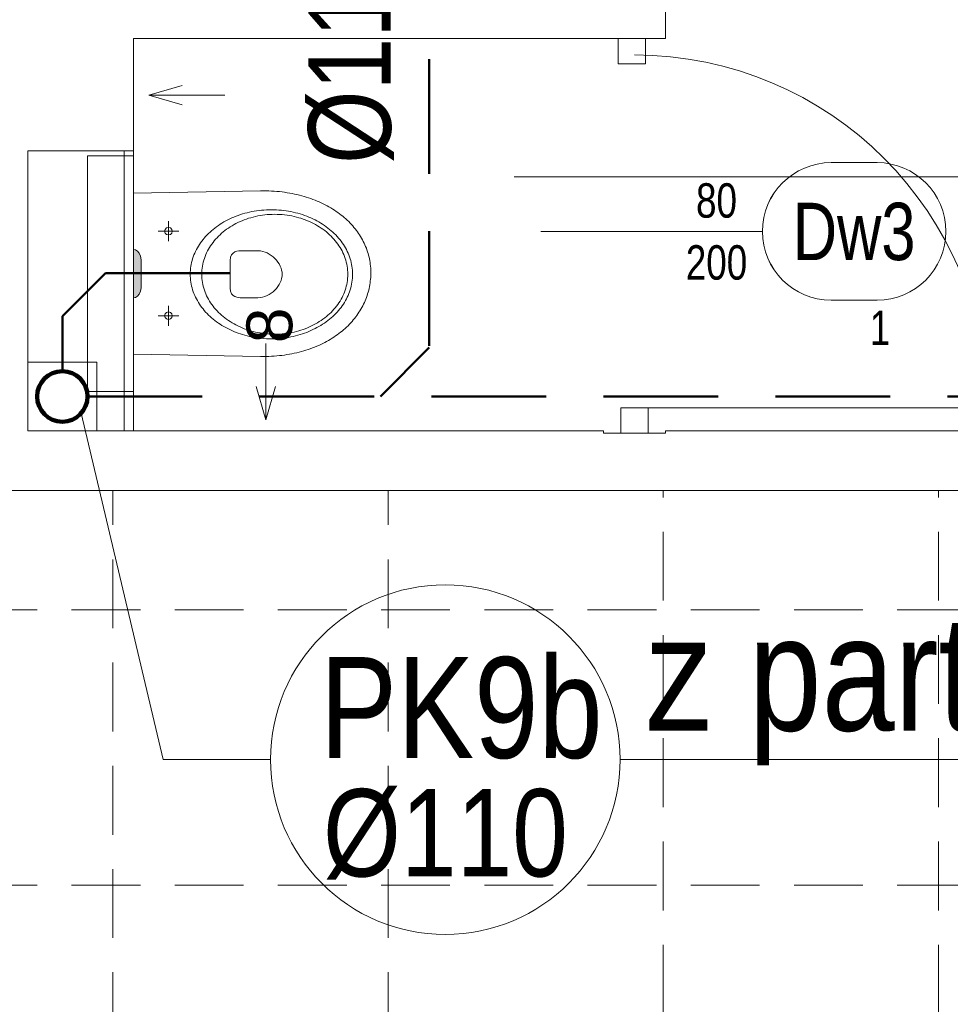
# Model space of a CAD drawing. Header units: millimetres. Extents: x -96593 to 66336, y -23969 to 7139.
# Tile 40 of 256: x -89647 to -89444, y -10626 to -10412. Entities that reach past the tile are written whole.
import ezdxf
from ezdxf.enums import TextEntityAlignment as Align

# ---------------------------------------------------------------- set-up
doc = ezdxf.new("R2010")
doc.units = ezdxf.units.MM
doc.linetypes.add('DASHED', pattern=[0.75, 0.5, -0.25])
doc.linetypes.add('DASHEDX2', pattern=[1.5, 1, -0.5])
for name, color, linetype, lineweight in [('BA_drz', 7, 'Continuous', 18), ('BA_KS_ist.', 34, 'Continuous', 50), ('BA_met', 7, 'Continuous', 18), ('BA_sym', 7, 'Continuous', 18), ('BA_txc', 1, 'Continuous', 18), ('MM_KS_OPISY', 7, 'Continuous', 9), ('mm_went_opis', 7, 'Continuous', 15), ('PG_PRZERYWANE_ŚREDNIE', 1, 'DASHEDX2', 18), ('PG_WENTYLACJA', 1, 'Continuous', 18), ('PG_WIDOKOWE_CIENKIE', 1, 'Continuous', 18), ('PG_WYPOSAŻENIE', 1, 'Continuous', 18), ('PG_ŚCIANY_DZIAŁOWE', 3, 'Continuous', 18)]:
    doc.layers.add(name, color=color, linetype=linetype, lineweight=lineweight)
doc.layers.add('BA_pom', color=6, linetype='Continuous', lineweight=18, plot=False)
doc.styles.add('BIKTS', font='bikromsw.shx', dxfattribs={"width": 0.85})
doc.styles.get("Standard").update_dxf_attribs({"font": 'arial.ttf'})

# ---------------------------------------------------------------- blocks, each defined once
blk = doc.blocks.new('dr1h901')
at = {"color": 0}
blk.add_line((-0.5, 0), (-0.5, 1), dxfattribs=at)
blk.add_line((0, 0.3622), (0, -0.2655))
blk.add_arc((-0.5, 0), 1, 0, 90, dxfattribs=at)
blk = doc.blocks.new('A$Cd28b784c')
at = {"lineweight": 18, "transparency": 33554559}
h = blk.add_hatch(color=256, dxfattribs=at)
h.dxf.hatch_style = 1
h.paths.add_polyline_path([(18.54, 22.22), (18.43, 23), (18.14, 23.62), (17.75, 24.08), (17.31, 24.36), (16.9, 24.47), (16.9, 13.87), (17.31, 13.97), (17.75, 14.26), (18.14, 14.72), (18.43, 15.34), (18.54, 16.11)])
at = {"lineweight": 18}
for p, q in [((16.9, 44.83), (6.9, 44.83)), ((6.9, -6.49), (6.9, 44.83)), ((16.9, -6.49), (16.9, 44.83)), ((16.9, -6.49), (6.9, -6.49))]:
    blk.add_line(p, q, dxfattribs=at)
at = {"lineweight": 13}
for p, q in [((44.61, 37.25), (16.9, 36.7)), ((45.21, 37.25), (44.61, 37.25)), ((45.82, 37.23), (45.21, 37.25)), ((46.41, 37.21), (45.82, 37.23)), ((47, 37.18), (46.41, 37.21)), ((47.58, 37.15), (47, 37.18)), ((48.16, 37.1), (47.58, 37.15)), ((48.73, 37.04), (48.16, 37.1)), ((49.3, 36.97), (48.73, 37.04)), ((49.85, 36.9), (49.3, 36.97)), ((50.4, 36.82), (49.85, 36.9)), ((50.95, 36.72), (50.4, 36.82)), ((51.49, 36.62), (50.95, 36.72)), ((52.02, 36.51), (51.49, 36.62)), ((52.54, 36.4), (52.02, 36.51)), ((53.06, 36.27), (52.54, 36.4)), ((53.57, 36.14), (53.06, 36.27)), ((54.07, 36), (53.57, 36.14)), ((54.57, 35.85), (54.07, 36)), ((55.05, 35.69), (54.57, 35.85)), ((55.53, 35.53), (55.05, 35.69)), ((56.01, 35.36), (55.53, 35.53)), ((56.47, 35.18), (56.01, 35.36)), ((56.93, 34.99), (56.47, 35.18)), ((57.38, 34.8), (56.93, 34.99)), ((57.83, 34.6), (57.38, 34.8)), ((58.26, 34.39), (57.83, 34.6)), ((58.69, 34.17), (58.26, 34.39)), ((40.2, 32.03), (40.69, 32.19)), ((40.69, 32.19), (41.18, 32.33)), ((41.18, 32.33), (41.68, 32.46)), ((41.68, 32.46), (42.18, 32.58)), ((42.18, 32.58), (42.69, 32.69)), ((42.69, 32.69), (43.21, 32.78)), ((43.21, 32.78), (43.73, 32.87)), ((43.73, 32.87), (44.26, 32.94)), ((44.26, 32.94), (44.79, 33)), ((44.79, 33), (45.32, 33.04)), ((45.32, 33.04), (45.87, 33.08)), ((45.87, 33.08), (46.41, 33.1)), ((46.41, 33.1), (46.96, 33.1)), ((46.96, 33.1), (47.51, 33.1)), ((47.51, 33.1), (48.06, 33.08)), ((48.06, 33.08), (48.6, 33.04)), ((48.6, 33.04), (49.13, 33)), ((49.13, 33), (49.67, 32.94)), ((49.67, 32.94), (50.19, 32.87)), ((50.19, 32.87), (50.71, 32.78)), ((50.71, 32.78), (51.23, 32.69)), ((51.23, 32.69), (51.74, 32.58)), ((51.74, 32.58), (52.24, 32.46)), ((52.24, 32.46), (52.74, 32.33)), ((52.74, 32.33), (53.23, 32.19)), ((53.23, 32.19), (53.72, 32.03)), ((59.11, 33.95), (58.69, 34.17)), ((59.52, 33.72), (59.11, 33.95)), ((59.92, 33.49), (59.52, 33.72)), ((60.32, 33.25), (59.92, 33.49)), ((60.71, 33), (60.32, 33.25)), ((61.09, 32.75), (60.71, 33)), ((61.46, 32.49), (61.09, 32.75)), ((61.82, 32.22), (61.46, 32.49)), ((62.17, 31.95), (61.82, 32.22)), ((24.51, 30.6), (24.51, 26.24)), ((35.79, 29.93), (36.19, 30.19)), ((36.19, 30.19), (36.6, 30.43)), ((36.6, 30.43), (37.03, 30.67)), ((37.03, 30.67), (37.46, 30.89)), ((37.46, 30.89), (37.89, 31.11)), ((37.89, 31.11), (38.34, 31.31)), ((38.34, 31.31), (38.79, 31.51)), ((38.79, 31.51), (39.26, 31.7)), ((38.81, 29.86), (39.24, 30.09)), ((39.24, 30.09), (39.68, 30.31)), ((39.26, 31.7), (39.73, 31.87)), ((39.68, 30.31), (40.12, 30.52)), ((39.73, 31.87), (40.2, 32.03)), ((40.12, 30.52), (40.58, 30.71)), ((40.58, 30.71), (41.04, 30.9)), ((41.04, 30.9), (41.51, 31.07)), ((41.51, 31.07), (41.99, 31.23)), ((41.99, 31.23), (42.48, 31.37)), ((42.48, 31.37), (42.97, 31.51)), ((42.97, 31.51), (43.48, 31.63)), ((43.48, 31.63), (43.98, 31.74)), ((43.98, 31.74), (44.5, 31.83)), ((44.5, 31.83), (45.02, 31.91)), ((45.02, 31.91), (45.54, 31.98)), ((45.54, 31.98), (46.07, 32.03)), ((46.07, 32.03), (46.61, 32.07)), ((46.61, 32.07), (47.15, 32.09)), ((47.15, 32.09), (47.7, 32.1)), ((47.7, 32.1), (47.7, 32.09)), ((47.7, 32.1), (48.24, 32.09)), ((48.24, 32.09), (48.79, 32.07)), ((48.79, 32.07), (49.32, 32.03)), ((49.32, 32.03), (49.85, 31.98)), ((49.85, 31.98), (50.38, 31.91)), ((50.38, 31.91), (50.9, 31.83)), ((50.9, 31.83), (51.41, 31.74)), ((51.41, 31.74), (51.92, 31.63)), ((51.92, 31.63), (52.42, 31.51)), ((52.42, 31.51), (52.92, 31.37)), ((52.92, 31.37), (53.4, 31.23)), ((53.4, 31.23), (53.88, 31.07)), ((53.72, 32.03), (54.19, 31.87)), ((53.88, 31.07), (54.36, 30.9)), ((54.19, 31.87), (54.66, 31.7)), ((54.36, 30.9), (54.82, 30.71)), ((54.66, 31.7), (55.13, 31.51)), ((54.82, 30.71), (55.27, 30.52)), ((55.13, 31.51), (55.58, 31.31)), ((55.27, 30.52), (55.72, 30.31)), ((55.58, 31.31), (56.03, 31.11)), ((55.72, 30.31), (56.16, 30.09)), ((56.03, 31.11), (56.47, 30.89)), ((56.16, 30.09), (56.59, 29.86)), ((56.47, 30.89), (56.9, 30.67)), ((56.9, 30.67), (57.32, 30.43)), ((57.32, 30.43), (57.73, 30.19)), ((57.73, 30.19), (58.13, 29.93)), ((62.52, 31.68), (62.17, 31.95)), ((62.85, 31.39), (62.52, 31.68)), ((63.18, 31.11), (62.85, 31.39)), ((63.5, 30.81), (63.18, 31.11)), ((63.81, 30.51), (63.5, 30.81)), ((64.11, 30.21), (63.81, 30.51)), ((64.4, 29.9), (64.11, 30.21)), ((26.77, 28.42), (22.26, 28.42)), ((23.81, 28.83), (23.69, 28.42)), ((23.69, 28.42), (23.81, 28.01)), ((24.1, 29.13), (23.81, 28.83)), ((23.81, 28.01), (24.1, 27.71)), ((24.51, 29.24), (24.1, 29.13)), ((24.93, 29.13), (24.51, 29.24)), ((25.22, 28.83), (24.93, 29.13)), ((24.93, 27.71), (25.22, 28.01)), ((25.33, 28.42), (25.22, 28.83)), ((25.22, 28.01), (25.33, 28.42)), ((32.93, 27.6), (33.25, 27.92)), ((33.25, 27.92), (33.58, 28.23)), ((33.58, 28.23), (33.93, 28.53)), ((33.93, 28.53), (34.28, 28.83)), ((34.28, 28.83), (34.64, 29.12)), ((34.64, 29.12), (35.01, 29.4)), ((35.01, 29.4), (35.4, 29.67)), ((35.4, 29.67), (35.79, 29.93)), ((35.76, 27.66), (36.1, 27.96)), ((36.1, 27.96), (36.45, 28.27)), ((36.45, 28.27), (36.82, 28.56)), ((36.82, 28.56), (37.2, 28.84)), ((37.2, 28.84), (37.58, 29.11)), ((37.58, 29.11), (37.98, 29.37)), ((37.98, 29.37), (38.39, 29.62)), ((38.39, 29.62), (38.81, 29.86)), ((56.59, 29.86), (57, 29.62)), ((57, 29.62), (57.41, 29.37)), ((57.41, 29.37), (57.81, 29.11)), ((57.81, 29.11), (58.2, 28.84)), ((58.13, 29.93), (58.52, 29.67)), ((58.2, 28.84), (58.58, 28.56)), ((58.52, 29.67), (58.91, 29.4)), ((58.58, 28.56), (58.94, 28.27)), ((58.91, 29.4), (59.28, 29.12)), ((58.94, 28.27), (59.3, 27.96)), ((59.28, 29.12), (59.64, 28.83)), ((59.3, 27.96), (59.64, 27.66)), ((59.64, 28.83), (59.99, 28.53)), ((59.99, 28.53), (60.34, 28.23)), ((60.34, 28.23), (60.67, 27.92)), ((60.67, 27.92), (60.99, 27.6)), ((64.69, 29.58), (64.4, 29.9)), ((64.96, 29.26), (64.69, 29.58)), ((65.23, 28.94), (64.96, 29.26)), ((65.48, 28.61), (65.23, 28.94)), ((65.73, 28.28), (65.48, 28.61)), ((65.96, 27.94), (65.73, 28.28)), ((66.19, 27.6), (65.96, 27.94)), ((24.1, 27.71), (24.51, 27.6)), ((24.51, 27.6), (24.93, 27.71)), ((31.27, 25.53), (31.52, 25.89)), ((31.52, 25.89), (31.78, 26.25)), ((31.78, 26.25), (32.05, 26.59)), ((32.05, 26.59), (32.33, 26.93)), ((32.33, 26.93), (32.63, 27.27)), ((32.63, 27.27), (32.93, 27.6)), ((33.96, 25.62), (34.23, 25.98)), ((34.23, 25.98), (34.51, 26.33)), ((34.51, 26.33), (34.8, 26.67)), ((34.8, 26.67), (35.11, 27.01)), ((35.11, 27.01), (35.42, 27.34)), ((35.42, 27.34), (35.76, 27.66)), ((59.64, 27.66), (59.97, 27.34)), ((59.97, 27.34), (60.29, 27.01)), ((60.29, 27.01), (60.6, 26.67)), ((60.6, 26.67), (60.89, 26.33)), ((60.89, 26.33), (61.17, 25.98)), ((60.99, 27.6), (61.29, 27.27)), ((61.17, 25.98), (61.44, 25.62)), ((61.29, 27.27), (61.59, 26.93)), ((61.59, 26.93), (61.87, 26.59)), ((61.87, 26.59), (62.15, 26.25)), ((62.15, 26.25), (62.4, 25.89)), ((62.4, 25.89), (62.65, 25.53)), ((66.41, 27.25), (66.19, 27.6)), ((66.62, 26.9), (66.41, 27.25)), ((66.82, 26.54), (66.62, 26.9)), ((67, 26.19), (66.82, 26.54)), ((67.18, 25.82), (67, 26.19)), ((67.35, 25.46), (67.18, 25.82)), ((17.31, 24.36), (16.9, 24.47)), ((17.75, 24.08), (17.31, 24.36)), ((18.14, 23.62), (17.75, 24.08)), ((18.43, 23), (18.14, 23.62)), ((30.07, 23.24), (30.24, 23.63)), ((30.24, 23.63), (30.42, 24.02)), ((30.42, 24.02), (30.61, 24.41)), ((30.61, 24.41), (30.82, 24.79)), ((30.82, 24.79), (31.04, 25.16)), ((31.04, 25.16), (31.27, 25.53)), ((32.66, 23.32), (32.84, 23.72)), ((32.84, 23.72), (33.04, 24.11)), ((33.04, 24.11), (33.25, 24.5)), ((33.25, 24.5), (33.47, 24.88)), ((33.47, 24.88), (33.71, 25.25)), ((33.71, 25.25), (33.96, 25.62)), ((38.28, 23.27), (38.61, 23.65)), ((38.61, 23.65), (39, 23.9)), ((39, 23.9), (39.42, 24.05)), ((39.42, 24.05), (39.83, 24.12)), ((39.83, 24.12), (40.19, 24.14)), ((40.19, 24.14), (44.04, 24.15)), ((44.04, 24.15), (44.56, 24.12)), ((44.56, 24.12), (45.07, 24.03)), ((45.07, 24.03), (45.57, 23.88)), ((45.57, 23.88), (46.05, 23.68)), ((46.05, 23.68), (46.51, 23.44)), ((61.44, 25.62), (61.69, 25.25)), ((61.69, 25.25), (61.93, 24.88)), ((61.93, 24.88), (62.15, 24.5)), ((62.15, 24.5), (62.36, 24.11)), ((62.36, 24.11), (62.55, 23.72)), ((62.55, 23.72), (62.73, 23.32)), ((62.65, 25.53), (62.88, 25.16)), ((62.88, 25.16), (63.1, 24.79)), ((63.1, 24.79), (63.31, 24.41)), ((63.31, 24.41), (63.5, 24.02)), ((63.5, 24.02), (63.68, 23.63)), ((63.68, 23.63), (63.85, 23.24)), ((67.51, 25.09), (67.35, 25.46)), ((67.66, 24.71), (67.51, 25.09)), ((67.8, 24.34), (67.66, 24.71)), ((67.93, 23.96), (67.8, 24.34)), ((68.04, 23.57), (67.93, 23.96)), ((18.54, 22.22), (18.43, 23)), ((18.54, 16.11), (18.54, 22.22)), ((29.47, 21.19), (29.56, 21.61)), ((29.56, 21.61), (29.67, 22.02)), ((29.67, 22.02), (29.79, 22.43)), ((29.79, 22.43), (29.92, 22.84)), ((29.92, 22.84), (30.07, 23.24)), ((32.01, 21.24), (32.11, 21.66)), ((32.11, 21.66), (32.22, 22.09)), ((32.22, 22.09), (32.35, 22.5)), ((32.35, 22.5), (32.5, 22.91)), ((32.5, 22.91), (32.66, 23.32)), ((37.97, 22.03), (38.05, 22.73)), ((37.97, 19.27), (37.97, 22.03)), ((38.05, 22.73), (38.28, 23.27)), ((46.51, 23.44), (46.94, 23.16)), ((46.94, 23.16), (47.35, 22.84)), ((47.35, 22.84), (47.73, 22.48)), ((47.73, 22.48), (48.08, 22.1)), ((48.08, 22.1), (48.38, 21.7)), ((48.38, 21.7), (48.65, 21.28)), ((62.73, 23.32), (62.9, 22.91)), ((62.9, 22.91), (63.04, 22.5)), ((63.04, 22.5), (63.18, 22.09)), ((63.18, 22.09), (63.29, 21.66)), ((63.29, 21.66), (63.39, 21.24)), ((63.85, 23.24), (64, 22.84)), ((64, 22.84), (64.13, 22.43)), ((64.13, 22.43), (64.25, 22.02)), ((64.25, 22.02), (64.36, 21.61)), ((64.36, 21.61), (64.45, 21.19)), ((68.15, 23.19), (68.04, 23.57)), ((68.25, 22.8), (68.15, 23.19)), ((68.33, 22.4), (68.25, 22.8)), ((68.41, 22.01), (68.33, 22.4)), ((68.48, 21.61), (68.41, 22.01)), ((68.53, 21.21), (68.48, 21.61)), ((29.27, 19.48), (29.3, 19.91)), ((29.27, 19.04), (29.27, 19.48)), ((29.3, 19.91), (29.34, 20.34)), ((29.34, 20.34), (29.4, 20.77)), ((29.4, 20.77), (29.47, 21.19)), ((31.78, 19.04), (31.79, 19.49)), ((31.79, 19.49), (31.82, 19.93)), ((31.82, 19.93), (31.86, 20.37)), ((31.86, 20.37), (31.93, 20.81)), ((31.93, 20.81), (32.01, 21.24)), ((48.65, 21.28), (48.88, 20.84)), ((48.88, 20.84), (49.06, 20.4)), ((49.06, 20.4), (49.2, 19.94)), ((49.2, 19.94), (49.28, 19.49)), ((49.28, 19.49), (49.31, 19.04)), ((63.39, 21.24), (63.47, 20.81)), ((63.47, 20.81), (63.53, 20.37)), ((63.53, 20.37), (63.58, 19.93)), ((63.58, 19.93), (63.6, 19.49)), ((63.6, 19.49), (63.61, 19.04)), ((64.45, 21.19), (64.52, 20.77)), ((64.52, 20.77), (64.58, 20.34)), ((64.58, 20.34), (64.62, 19.91)), ((64.62, 19.91), (64.65, 19.48)), ((64.65, 19.48), (64.66, 19.04)), ((68.57, 20.81), (68.53, 21.21)), ((68.61, 20.4), (68.57, 20.81)), ((68.63, 19.99), (68.61, 20.4)), ((68.64, 19.58), (68.63, 19.99)), ((68.64, 19.17), (68.64, 19.58)), ((29.27, 18.6), (29.27, 19.04)), ((29.3, 18.17), (29.27, 18.6)), ((29.34, 17.74), (29.3, 18.17)), ((29.4, 17.31), (29.34, 17.74)), ((29.47, 16.89), (29.4, 17.31)), ((31.79, 18.59), (31.78, 19.04)), ((31.78, 19.04), (31.78, 19.03)), ((31.82, 18.15), (31.79, 18.59)), ((31.86, 17.71), (31.82, 18.15)), ((31.93, 17.27), (31.86, 17.71)), ((32.01, 16.84), (31.93, 17.27)), ((37.97, 16.04), (37.97, 19.27)), ((48.88, 17.24), (48.65, 16.8)), ((49.06, 17.69), (48.88, 17.24)), ((49.2, 18.14), (49.06, 17.69)), ((49.28, 18.59), (49.2, 18.14)), ((49.31, 19.04), (49.28, 18.59)), ((63.47, 17.27), (63.39, 16.84)), ((63.53, 17.71), (63.47, 17.27)), ((63.58, 18.15), (63.53, 17.71)), ((63.6, 18.59), (63.58, 18.15)), ((63.61, 19.04), (63.6, 18.59)), ((63.61, 19.04), (63.61, 19.03)), ((64.52, 17.31), (64.45, 16.89)), ((64.58, 17.74), (64.52, 17.31)), ((64.62, 18.17), (64.58, 17.74)), ((64.65, 18.6), (64.62, 18.17)), ((64.66, 19.04), (64.65, 18.6)), ((64.66, 19.04), (64.66, 19.03)), ((68.48, 17.14), (68.53, 17.54)), ((68.53, 17.54), (68.58, 17.94)), ((68.58, 17.94), (68.61, 18.35)), ((68.61, 18.35), (68.63, 18.76)), ((68.63, 18.76), (68.64, 19.17)), ((18.43, 15.34), (18.14, 14.72)), ((18.54, 16.11), (18.43, 15.34)), ((29.56, 16.47), (29.47, 16.89)), ((29.67, 16.06), (29.56, 16.47)), ((29.79, 15.65), (29.67, 16.06)), ((29.92, 15.24), (29.79, 15.65)), ((30.07, 14.84), (29.92, 15.24)), ((32.11, 16.41), (32.01, 16.84)), ((32.22, 15.99), (32.11, 16.41)), ((32.35, 15.57), (32.22, 15.99)), ((32.5, 15.16), (32.35, 15.57)), ((32.66, 14.76), (32.5, 15.16)), ((38.05, 15.34), (37.97, 16.04)), ((37.97, 16.04), (37.97, 16.04)), ((38.28, 14.8), (38.05, 15.34)), ((47.34, 15.24), (46.93, 14.92)), ((47.72, 15.59), (47.34, 15.24)), ((48.07, 15.97), (47.72, 15.59)), ((48.38, 16.38), (48.07, 15.97)), ((48.65, 16.8), (48.38, 16.38)), ((62.9, 15.16), (62.73, 14.76)), ((63.04, 15.57), (62.9, 15.16)), ((63.18, 15.99), (63.04, 15.57)), ((63.29, 16.41), (63.18, 15.99)), ((63.39, 16.84), (63.29, 16.41)), ((64, 15.24), (63.85, 14.84)), ((64.13, 15.65), (64, 15.24)), ((64.25, 16.06), (64.13, 15.65)), ((64.36, 16.47), (64.25, 16.06)), ((64.45, 16.89), (64.36, 16.47)), ((67.95, 14.77), (68.06, 15.16)), ((68.06, 15.16), (68.17, 15.55)), ((68.17, 15.55), (68.26, 15.94)), ((68.26, 15.94), (68.34, 16.34)), ((68.34, 16.34), (68.42, 16.73)), ((68.42, 16.73), (68.48, 17.14)), ((17.31, 13.97), (16.9, 13.87)), ((17.75, 14.26), (17.31, 13.97)), ((18.14, 14.72), (17.75, 14.26)), ((30.24, 14.44), (30.07, 14.84)), ((30.42, 14.05), (30.24, 14.44)), ((30.61, 13.67), (30.42, 14.05)), ((30.82, 13.29), (30.61, 13.67)), ((31.04, 12.92), (30.82, 13.29)), ((31.27, 12.55), (31.04, 12.92)), ((32.84, 14.36), (32.66, 14.76)), ((33.04, 13.96), (32.84, 14.36)), ((33.25, 13.58), (33.04, 13.96)), ((33.47, 13.2), (33.25, 13.58)), ((33.71, 12.82), (33.47, 13.2)), ((38.61, 14.42), (38.28, 14.8)), ((39, 14.17), (38.61, 14.42)), ((39.41, 14.02), (39, 14.17)), ((39.82, 13.95), (39.41, 14.02)), ((40.17, 13.93), (39.82, 13.95)), ((44.01, 13.93), (40.17, 13.93)), ((44.54, 13.96), (44.01, 13.93)), ((45.05, 14.05), (44.54, 13.96)), ((45.55, 14.2), (45.05, 14.05)), ((46.04, 14.39), (45.55, 14.2)), ((46.5, 14.64), (46.04, 14.39)), ((46.93, 14.92), (46.5, 14.64)), ((61.93, 13.2), (61.69, 12.82)), ((62.15, 13.58), (61.93, 13.2)), ((62.36, 13.96), (62.15, 13.58)), ((62.55, 14.36), (62.36, 13.96)), ((62.73, 14.76), (62.55, 14.36)), ((62.88, 12.92), (62.65, 12.55)), ((63.1, 13.29), (62.88, 12.92)), ((63.31, 13.67), (63.1, 13.29)), ((63.5, 14.05), (63.31, 13.67)), ((63.68, 14.44), (63.5, 14.05)), ((63.85, 14.84), (63.68, 14.44)), ((67.06, 12.52), (67.23, 12.89)), ((67.23, 12.89), (67.39, 13.26)), ((67.39, 13.26), (67.55, 13.63)), ((67.55, 13.63), (67.69, 14.01)), ((67.69, 14.01), (67.82, 14.39)), ((67.82, 14.39), (67.95, 14.77)), ((24.51, 10.83), (24.1, 10.72)), ((24.51, 12.19), (24.51, 7.83)), ((24.93, 10.72), (24.51, 10.83)), ((31.52, 12.19), (31.27, 12.55)), ((31.78, 11.83), (31.52, 12.19)), ((32.05, 11.48), (31.78, 11.83)), ((32.33, 11.14), (32.05, 11.48)), ((32.63, 10.81), (32.33, 11.14)), ((32.93, 10.48), (32.63, 10.81)), ((33.96, 12.46), (33.71, 12.82)), ((34.23, 12.1), (33.96, 12.46)), ((34.51, 11.75), (34.23, 12.1)), ((34.8, 11.4), (34.51, 11.75)), ((35.11, 11.07), (34.8, 11.4)), ((35.42, 10.74), (35.11, 11.07)), ((35.76, 10.42), (35.42, 10.74)), ((59.97, 10.74), (59.64, 10.42)), ((60.29, 11.07), (59.97, 10.74)), ((60.6, 11.4), (60.29, 11.07)), ((60.89, 11.75), (60.6, 11.4)), ((61.17, 12.1), (60.89, 11.75)), ((61.29, 10.81), (60.99, 10.48)), ((61.44, 12.46), (61.17, 12.1)), ((61.59, 11.14), (61.29, 10.81)), ((61.69, 12.82), (61.44, 12.46)), ((61.87, 11.48), (61.59, 11.14)), ((62.15, 11.83), (61.87, 11.48)), ((62.4, 12.19), (62.15, 11.83)), ((62.65, 12.55), (62.4, 12.19)), ((65.82, 10.4), (66.05, 10.75)), ((66.05, 10.75), (66.27, 11.09)), ((66.27, 11.09), (66.48, 11.44)), ((66.48, 11.44), (66.68, 11.8)), ((66.68, 11.8), (66.88, 12.16)), ((66.88, 12.16), (67.06, 12.52)), ((26.77, 10.01), (22.26, 10.01)), ((23.81, 10.42), (23.69, 10.01)), ((23.69, 10.01), (23.81, 9.6)), ((24.1, 10.72), (23.81, 10.42)), ((23.81, 9.6), (24.1, 9.3)), ((24.1, 9.3), (24.51, 9.19)), ((24.51, 9.19), (24.93, 9.3)), ((25.22, 10.42), (24.93, 10.72)), ((24.93, 9.3), (25.22, 9.6)), ((25.33, 10.01), (25.22, 10.42)), ((25.22, 9.6), (25.33, 10.01)), ((33.25, 10.16), (32.93, 10.48)), ((33.58, 9.85), (33.25, 10.16)), ((33.93, 9.54), (33.58, 9.85)), ((34.28, 9.25), (33.93, 9.54)), ((34.64, 8.96), (34.28, 9.25)), ((35.01, 8.68), (34.64, 8.96)), ((35.4, 8.41), (35.01, 8.68)), ((36.1, 10.11), (35.76, 10.42)), ((36.45, 9.81), (36.1, 10.11)), ((36.82, 9.52), (36.45, 9.81)), ((37.2, 9.24), (36.82, 9.52)), ((37.58, 8.97), (37.2, 9.24)), ((37.98, 8.71), (37.58, 8.97)), ((38.39, 8.46), (37.98, 8.71)), ((57.41, 8.71), (57, 8.46)), ((57.81, 8.97), (57.41, 8.71)), ((58.2, 9.24), (57.81, 8.97)), ((58.58, 9.52), (58.2, 9.24)), ((58.91, 8.68), (58.52, 8.41)), ((58.94, 9.81), (58.58, 9.52)), ((59.28, 8.96), (58.91, 8.68)), ((59.3, 10.11), (58.94, 9.81)), ((59.64, 9.25), (59.28, 8.96)), ((59.64, 10.42), (59.3, 10.11)), ((59.99, 9.54), (59.64, 9.25)), ((60.34, 9.85), (59.99, 9.54)), ((60.67, 10.16), (60.34, 9.85)), ((60.99, 10.48), (60.67, 10.16)), ((64.26, 8.45), (64.54, 8.76)), ((64.54, 8.76), (64.82, 9.08)), ((64.82, 9.08), (65.08, 9.4)), ((65.08, 9.4), (65.34, 9.73)), ((65.34, 9.73), (65.59, 10.07)), ((65.59, 10.07), (65.82, 10.4)), ((35.79, 8.14), (35.4, 8.41)), ((36.19, 7.89), (35.79, 8.14)), ((36.6, 7.65), (36.19, 7.89)), ((37.03, 7.41), (36.6, 7.65)), ((37.46, 7.19), (37.03, 7.41)), ((37.89, 6.97), (37.46, 7.19)), ((38.34, 6.76), (37.89, 6.97)), ((38.79, 6.57), (38.34, 6.76)), ((38.81, 8.21), (38.39, 8.46)), ((39.26, 6.38), (38.79, 6.57)), ((39.24, 7.99), (38.81, 8.21)), ((39.68, 7.77), (39.24, 7.99)), ((40.12, 7.56), (39.68, 7.77)), ((40.58, 7.36), (40.12, 7.56)), ((41.04, 7.18), (40.58, 7.36)), ((41.51, 7.01), (41.04, 7.18)), ((41.99, 6.85), (41.51, 7.01)), ((42.48, 6.7), (41.99, 6.85)), ((42.97, 6.57), (42.48, 6.7)), ((43.48, 6.45), (42.97, 6.57)), ((43.98, 6.34), (43.48, 6.45)), ((51.92, 6.45), (51.41, 6.34)), ((52.42, 6.57), (51.92, 6.45)), ((52.92, 6.7), (52.42, 6.57)), ((53.4, 6.85), (52.92, 6.7)), ((53.88, 7.01), (53.4, 6.85)), ((54.36, 7.18), (53.88, 7.01)), ((54.82, 7.36), (54.36, 7.18)), ((55.13, 6.57), (54.66, 6.38)), ((55.27, 7.56), (54.82, 7.36)), ((55.58, 6.76), (55.13, 6.57)), ((55.72, 7.77), (55.27, 7.56)), ((56.03, 6.97), (55.58, 6.76)), ((56.16, 7.99), (55.72, 7.77)), ((56.47, 7.19), (56.03, 6.97)), ((56.59, 8.21), (56.16, 7.99)), ((56.9, 7.41), (56.47, 7.19)), ((57, 8.46), (56.59, 8.21)), ((57.32, 7.65), (56.9, 7.41)), ((57.73, 7.89), (57.32, 7.65)), ((58.13, 8.14), (57.73, 7.89)), ((58.52, 8.41), (58.13, 8.14)), ((62.04, 6.39), (62.38, 6.67)), ((62.38, 6.67), (62.71, 6.95)), ((62.71, 6.95), (63.04, 7.24)), ((63.04, 7.24), (63.36, 7.53)), ((63.36, 7.53), (63.67, 7.83)), ((63.67, 7.83), (63.97, 8.14)), ((63.97, 8.14), (64.26, 8.45)), ((39.73, 6.21), (39.26, 6.38)), ((40.2, 6.04), (39.73, 6.21)), ((40.69, 5.89), (40.2, 6.04)), ((41.18, 5.75), (40.69, 5.89)), ((41.68, 5.62), (41.18, 5.75)), ((42.18, 5.5), (41.68, 5.62)), ((42.69, 5.39), (42.18, 5.5)), ((43.21, 5.29), (42.69, 5.39)), ((43.73, 5.21), (43.21, 5.29)), ((44.26, 5.14), (43.73, 5.21)), ((44.5, 6.25), (43.98, 6.34)), ((44.79, 5.08), (44.26, 5.14)), ((45.02, 6.17), (44.5, 6.25)), ((45.32, 5.03), (44.79, 5.08)), ((45.54, 6.1), (45.02, 6.17)), ((45.87, 5), (45.32, 5.03)), ((46.07, 6.05), (45.54, 6.1)), ((46.41, 4.98), (45.87, 5)), ((46.61, 6.01), (46.07, 6.05)), ((46.96, 4.98), (46.41, 4.98)), ((47.15, 5.99), (46.61, 6.01)), ((47.51, 4.98), (46.96, 4.98)), ((46.96, 4.98), (46.96, 4.97)), ((47.7, 5.98), (47.15, 5.99)), ((48.06, 5), (47.51, 4.98)), ((48.24, 5.99), (47.7, 5.98)), ((47.7, 5.98), (47.7, 5.97)), ((48.6, 5.03), (48.06, 5)), ((48.79, 6.01), (48.24, 5.99)), ((49.13, 5.08), (48.6, 5.03)), ((49.32, 6.05), (48.79, 6.01)), ((49.67, 5.14), (49.13, 5.08)), ((49.85, 6.1), (49.32, 6.05)), ((50.19, 5.21), (49.67, 5.14)), ((50.38, 6.17), (49.85, 6.1)), ((50.71, 5.29), (50.19, 5.21)), ((50.9, 6.25), (50.38, 6.17)), ((51.23, 5.39), (50.71, 5.29)), ((51.41, 6.34), (50.9, 6.25)), ((51.74, 5.5), (51.23, 5.39)), ((52.24, 5.62), (51.74, 5.5)), ((52.74, 5.75), (52.24, 5.62)), ((53.23, 5.89), (52.74, 5.75)), ((53.72, 6.04), (53.23, 5.89)), ((54.19, 6.21), (53.72, 6.04)), ((54.66, 6.38), (54.19, 6.21)), ((58.58, 4.17), (58.99, 4.39)), ((58.99, 4.39), (59.4, 4.62)), ((59.4, 4.62), (59.8, 4.85)), ((59.8, 4.85), (60.2, 5.09)), ((60.2, 5.09), (60.58, 5.34)), ((60.58, 5.34), (60.96, 5.59)), ((60.96, 5.59), (61.32, 5.85)), ((61.32, 5.85), (61.68, 6.12)), ((61.68, 6.12), (62.04, 6.39)), ((52.99, 2.07), (53.5, 2.2)), ((53.5, 2.2), (54, 2.35)), ((54, 2.35), (54.49, 2.49)), ((54.49, 2.49), (54.97, 2.65)), ((54.97, 2.65), (55.45, 2.81)), ((55.45, 2.81), (55.92, 2.99)), ((55.92, 2.99), (56.38, 3.17)), ((56.38, 3.17), (56.84, 3.35)), ((56.84, 3.35), (57.28, 3.55)), ((57.28, 3.55), (57.72, 3.75)), ((57.72, 3.75), (58.15, 3.95)), ((58.15, 3.95), (58.58, 4.17)), ((16.89, 1.65), (44.61, 1.1)), ((44.61, 1.1), (45.21, 1.1)), ((45.21, 1.1), (45.81, 1.11)), ((45.81, 1.11), (46.4, 1.13)), ((46.4, 1.13), (46.99, 1.16)), ((46.99, 1.16), (47.56, 1.2)), ((47.56, 1.2), (48.14, 1.25)), ((48.14, 1.25), (48.7, 1.3)), ((48.7, 1.3), (49.26, 1.37)), ((49.26, 1.37), (49.82, 1.44)), ((49.82, 1.44), (50.36, 1.53)), ((50.36, 1.53), (50.9, 1.62)), ((50.9, 1.62), (51.44, 1.72)), ((51.44, 1.72), (51.96, 1.83)), ((51.96, 1.83), (52.48, 1.95)), ((52.48, 1.95), (52.99, 2.07))]:
    blk.add_line(p, q, dxfattribs=at)
blk = doc.blocks.new('SUFITY_1_P')
at = {"layer": 'PG_PRZERYWANE_ŚREDNIE', "color": 251, "lineweight": 15, "ltscale": 15, "true_color": 0x636466}
for points in [[(9748.63, -488.99), (10934.63, -488.99), (10934.63, -641.49), (11086.13, -641.49), (11086.13, -830.99), (11539.63, -830.99), (11539.63, -1195.49), (11102.13, -1195.49), (11102.13, -1142.99), (9734.63, -1142.99), (9734.63, -841.49), (9864.63, -841.49), (9864.63, -802.49), (9775.63, -802.49), (9775.63, -790.99), (9734.63, -790.99), (9734.63, -514.99), (9748.63, -514.99), (9748.63, -488.99)], [(10366.13, -788.99), (10366.13, -488.99)], [(10426.13, -788.99), (10426.13, -488.99)], [(10486.13, -1142.99), (10486.13, -488.99)], [(10546.13, -1142.99), (10546.13, -488.99)], [(10934.63, -514.99), (9734.63, -514.99)], [(10934.63, -574.99), (9734.63, -574.99)]]:
    blk.add_lwpolyline(points, dxfattribs=at)
blk = doc.blocks.new('jamb')
blk.add_lwpolyline([(-0.5, -0.5), (-0.5, 0.5), (0.5, 0.5), (0.5, -0.5)], close=True)
blk = doc.blocks.new('symdrz')
blk.add_lwpolyline([(-10, -30, -1), (-10, 30), (10, 30, -1), (10, -30)], format="xyb", close=True)
at = {"style": 'BIKTS', "width": 0.8}
blk.add_attdef('SZERDRZ', text='', height=25, dxfattribs=at).set_placement((77.15, 8.8), align=Align.CENTER)
blk.add_attdef('SYMDRZ', text='', height=25, dxfattribs=at).set_placement((0, 0), align=Align.MIDDLE)
blk.add_attdef('WYSDRZ', text='', height=25, dxfattribs=at).set_placement((77.15, -9.49), align=Align.TOP_CENTER)
blk = doc.blocks.new('A$C5DA075D8')
at = {"layer": 'BA_met', "color": 252}
blk.add_lwpolyline([(1647.84, 1783.1), (1868.51, 1783.1)], dxfattribs=at)
at = {"layer": 'PG_WENTYLACJA', "color": 252}
for p, q in [((1568.21, 1800.93), (1575.46, 1803.02)), ((1584.79, 1800.93), (1568.21, 1800.93)), ((1568.21, 1800.93), (1575.46, 1798.84)), ((1593.69, 1746.77), (1593.69, 1730.18)), ((1593.69, 1730.18), (1591.6, 1737.43)), ((1593.69, 1730.18), (1595.78, 1737.43))]:
    blk.add_line(p, q, dxfattribs=at)
at = {"layer": 'PG_WYPOSAŻENIE', "color": 252, "lineweight": 18}
for points in [[(1562.84, 1727.76), (1562.84, 1788.76)], [(1564.84, 1727.76), (1564.84, 1788.76)]]:
    blk.add_lwpolyline(points, dxfattribs=at)
at = {"layer": 'PG_ŚCIANY_DZIAŁOWE', "color": 252}
for points in [[(2016.84, 1969.76), (1680.84, 1969.76), (1680.84, 1813.26), (1564.84, 1813.26), (1564.84, 1788.76), (1541.84, 1788.76), (1541.84, 1727.76), (1667.34, 1727.76), (1667.34, 1727.26), (1680.84, 1727.26), (1680.84, 1727.76), (2016.84, 1727.76)], [(2128.84, 1714.76), (1519.34, 1714.76)]]:
    blk.add_lwpolyline(points, dxfattribs=at)
at = {"layer": 'BA_drz', "color": 252, "rotation": 270}
for name, p, xscale, yscale, zscale in [('jamb', (1673.5, 1810.51), -5.5, 5.999999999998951, 5.5), ('dr1h901', (1674.09, 1771.22), -76.92864062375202, 76.92864062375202, -76.92864062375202), ('jamb', (1674.09, 1730.01), -5.5, 5.999999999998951, 5.5)]:
    blk.add_blockref(name, p, dxfattribs=dict(at, xscale=xscale, yscale=yscale, zscale=zscale))
at = {"layer": 'BA_sym', "color": 252}
ref = blk.add_blockref('symdrz', (1721.96, 1771.22), dxfattribs=dict(at, xscale=0.5000000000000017, yscale=0.5000000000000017, zscale=0.5000000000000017, rotation=4.729105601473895e-06))
ref.add_attrib('Symdrz', 'Dw3', dxfattribs={"height": 12.5, "rotation": 0, "style": 'BIKTS', "width": 0.8}).set_placement((1721.96, 1771.22), align=Align.MIDDLE_CENTER)
ref.add_attrib('Szerdrz', '80', dxfattribs={"layer": 'BA_txc', "height": 7.5, "rotation": 0, "style": 'BIKTS', "width": 0.8}).set_placement((1691.96, 1777.97), align=Align.MIDDLE_CENTER)
ref.add_attrib('Wysdrz', '200', dxfattribs={"layer": 'BA_txc', "height": 7.5, "rotation": 0, "style": 'BIKTS', "width": 0.8}).set_placement((1691.96, 1764.47), align=Align.MIDDLE_CENTER)
ref.add_attrib('Sztuk', '1', (1725.38, 1746.47), dxfattribs={"layer": 'BA_pom', "height": 7.5, "rotation": 0, "style": 'BIKTS', "width": 0.8})
at = {"layer": 'PG_PRZERYWANE_ŚREDNIE', "color": 252}
blk.add_blockref('SUFITY_1_P', (-8805.78, 2203.75), dxfattribs=at)
at = {"layer": 'PG_WIDOKOWE_CIENKIE', "color": 252, "lineweight": 30}
blk.add_blockref('A$Cd28b784c', (1547.95, 1742.85), dxfattribs=at)
at = {"layer": 'PG_WENTYLACJA', "color": 252, "insert": (1589.47, 1746.87), "char_height": 10, "attachment_point": 1, "rotation": 90}
blk.add_mtext_dynamic_manual_height_columns('8', width=650.6795, gutter_width=50, heights=[0], dxfattribs=at)
blk = doc.blocks.new('A$C6e2b8caa')
at = {"layer": 'BA_KS_ist.', "color": 51, "linetype": 'Continuous', "lineweight": 140, "ltscale": 25, "true_color": 0xf7f281}
blk.add_circle((602, -257.5), 5.5, dxfattribs=at)

msp = doc.modelspace()

# ---------------------------------------------------------------- linework, layer by layer
at = {"layer": 'BA_KS_ist.', "linetype": 'DASHED', "ltscale": 50}
for p, q in [((-89557.45, -10270.32), (-89557.45, -10483.16)), ((-89557.45, -10483.16), (-89568.12, -10493.82)), ((-89631.95, -10493.82), (-89391.6, -10493.82))]:
    msp.add_line(p, q, dxfattribs=at)
at = {"layer": 'BA_KS_ist.', "color": 30, "linetype": 'Continuous', "ltscale": 25}
for p, q in [((-89637.45, -10476.35), (-89628.06, -10466.96)), ((-89600.88, -10466.96), (-89628.06, -10466.96)), ((-89637.45, -10488.32), (-89637.45, -10476.35))]:
    msp.add_line(p, q, dxfattribs=at)
at = {"layer": 'BA_KS_ist.', "linetype": 'Continuous', "lineweight": 15, "ltscale": 25}
msp.add_lwpolyline([(-89644.95, -10486.32), (-89629.95, -10486.32), (-89629.95, -10501.32), (-89644.95, -10501.32)], close=True, dxfattribs=at)
at = {"layer": 'BA_KS_ist.', "linetype": 'Continuous', "ltscale": 25}
msp.add_circle((-89637.45, -10493.82), 5.5, dxfattribs=at)
at = {"layer": 'BA_met', "color": 252}
msp.add_lwpolyline([(-89538.96, -10445.98), (-89318.28, -10445.98)], dxfattribs=at)
at = {"layer": 'MM_KS_OPISY'}
for p, q in [((-89615.47, -10572.97), (-89633.35, -10497.48)), ((-89592.07, -10572.97), (-89615.47, -10572.97)), ((-89515.87, -10572.97), (-89395.18, -10572.97))]:
    msp.add_line(p, q, dxfattribs=at)
msp.add_circle((-89553.97, -10572.97), 38.1, dxfattribs=at)

# ---------------------------------------------------------------- block references
at = {"layer": 'BA_drz', "color": 252, "rotation": 270}
for name, p, xscale, yscale, zscale in [('jamb', (-89513.29, -10418.57), -5.5, 5.999999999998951, 5.5), ('dr1h901', (-89512.7, -10457.86), -76.92864062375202, 76.92864062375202, -76.92864062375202), ('jamb', (-89512.7, -10499.07), -5.5, 5.999999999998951, 5.5)]:
    msp.add_blockref(name, p, dxfattribs=dict(at, xscale=xscale, yscale=yscale, zscale=zscale))
at = {"layer": 'BA_sym', "color": 252}
ref = msp.add_blockref('symdrz', (-89464.84, -10457.86), dxfattribs=dict(at, xscale=0.5000000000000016, yscale=0.5000000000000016, zscale=0.5000000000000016, rotation=4.729105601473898e-06))
ref.add_attrib('Symdrz', 'Dw3', dxfattribs={"height": 12.5, "rotation": 0, "style": 'BIKTS', "width": 0.8}).set_placement((-89464.84, -10457.86), align=Align.MIDDLE_CENTER)
ref.add_attrib('Szerdrz', '80', dxfattribs={"layer": 'BA_txc', "height": 7.5, "rotation": 0, "style": 'BIKTS', "width": 0.8}).set_placement((-89494.84, -10451.11), align=Align.MIDDLE_CENTER)
ref.add_attrib('Wysdrz', '200', dxfattribs={"layer": 'BA_txc', "height": 7.5, "rotation": 0, "style": 'BIKTS', "width": 0.8}).set_placement((-89494.84, -10464.61), align=Align.MIDDLE_CENTER)
ref.add_attrib('Sztuk', '1', (-89461.41, -10482.61), dxfattribs={"layer": 'BA_pom', "height": 7.5, "rotation": 0, "style": 'BIKTS', "width": 0.8})
at = {"layer": 'mm_went_opis', "color": 2, "lineweight": 60}
msp.add_blockref('A$C5DA075D8', (-91186.79, -12229.08), dxfattribs=at)
at = {"layer": 'mm_went_opis', "lineweight": 60}
msp.add_blockref('A$C6e2b8caa', (-90239.45, -10236.32), dxfattribs=at)

# ---------------------------------------------------------------- texts
at = {"layer": 'MM_KS_OPISY', "insert": (-89583.85, -10443.17), "char_height": 18, "attachment_point": 1, "rotation": 90}
msp.add_mtext_dynamic_manual_height_columns('{\\fArial Narrow|b0|i0|c238|p34;%%C110went.}', width=200.9859, gutter_width=1, heights=[0], dxfattribs=at)
at = {"layer": 'MM_KS_OPISY', "attachment_point": 1}
for s, width, insert, char_height in [('{\\fArial Narrow|b0|i0|c238|p34;z parteru}', 200.9859, (-89510.13, -10541.65), 25), ('{\\fArial Narrow|b0|i0|c238|p34;PK9b}', 25.4, (-89581.29, -10550.62), 22), ('{\\fArial Narrow|b0|i0|c238|p34;%%C110}', 0.5033, (-89580.63, -10579.38), 19.05)]:
    msp.add_mtext_dynamic_manual_height_columns(s, width=width, gutter_width=1, heights=[0], dxfattribs=dict(at, insert=insert, char_height=char_height))

doc.saveas('drawing.dxf')
